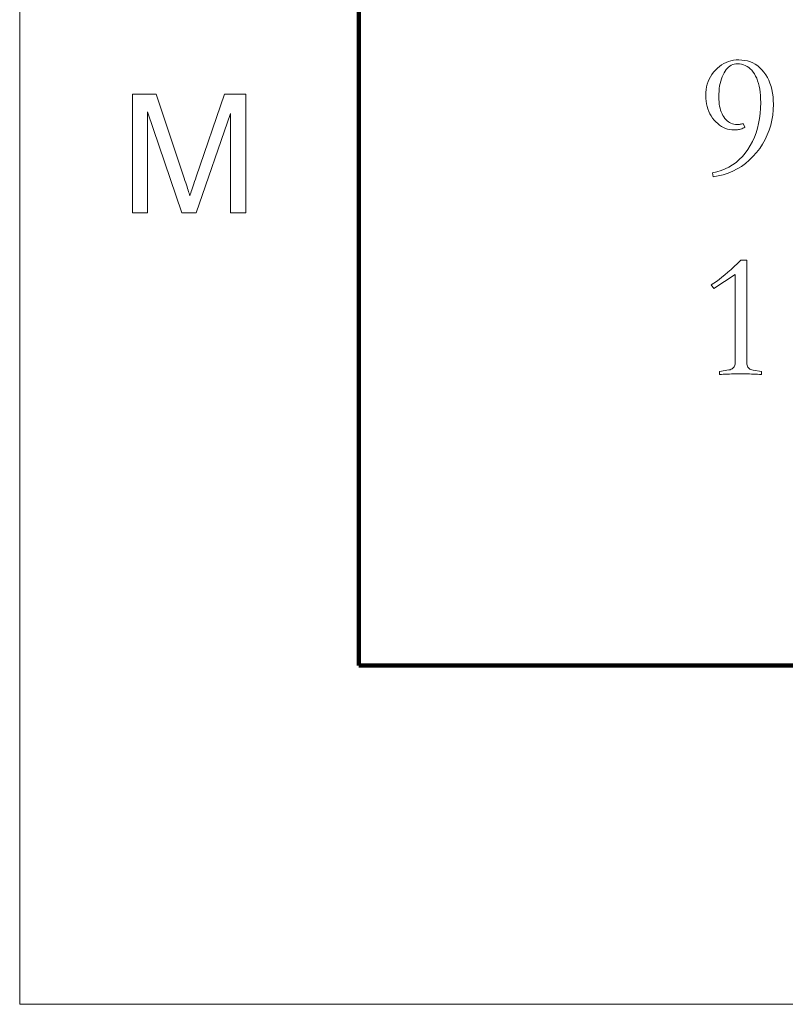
# Model space of a CAD drawing. Extents: x 0 to 1189, y 0 to 841.
# Tile 1 of 129: x 10 to 33, y 10 to 39. Entities that reach past the tile are written whole.
import ezdxf

# ---------------------------------------------------------------- set-up
doc = ezdxf.new("R2010")
doc.units = 0

msp = doc.modelspace()

# ---------------------------------------------------------------- linework, layer by layer
at = {"color": 7, "lineweight": 13}
for p, q in [((10, 831), (10, 10)), ((10, 10), (1179, 10))]:
    msp.add_line(p, q, dxfattribs=at)
at = {"color": 7, "lineweight": 100}
for p, q in [((20, 821), (20, 20)), ((20, 20), (1169, 20))]:
    msp.add_line(p, q, dxfattribs=at)
at = {"color": 7, "lineweight": 13}
for points in [[(31.383, 35.872), (31.353, 35.857), (31.323, 35.843), (31.293, 35.831), (31.262, 35.821), (31.231, 35.812), (31.2, 35.805), (31.168, 35.8), (31.136, 35.796), (31.104, 35.793), (31.072, 35.793), (31.005, 35.796), (30.94, 35.804), (30.877, 35.819), (30.815, 35.839), (30.756, 35.866), (30.698, 35.898), (30.641, 35.936), (30.587, 35.98), (30.534, 36.03), (30.483, 36.086), (30.435, 36.146), (30.393, 36.208), (30.355, 36.274), (30.323, 36.342), (30.295, 36.414), (30.272, 36.488), (30.255, 36.564), (30.242, 36.644), (30.235, 36.726), (30.232, 36.811), (30.235, 36.899), (30.244, 36.983), (30.258, 37.065), (30.278, 37.144), (30.304, 37.22), (30.335, 37.293), (30.372, 37.364), (30.415, 37.431), (30.463, 37.496), (30.517, 37.558), (30.576, 37.616), (30.636, 37.668), (30.699, 37.713), (30.765, 37.753), (30.833, 37.786), (30.903, 37.813), (30.976, 37.835), (31.051, 37.85), (31.129, 37.859), (31.209, 37.862), (31.299, 37.858), (31.385, 37.847), (31.468, 37.829), (31.548, 37.804), (31.623, 37.771), (31.695, 37.731), (31.764, 37.684), (31.829, 37.629), (31.89, 37.567), (31.948, 37.498), (32.001, 37.423), (32.049, 37.343), (32.091, 37.26), (32.127, 37.172), (32.158, 37.079), (32.183, 36.983), (32.203, 36.882), (32.217, 36.776), (32.225, 36.667), (32.228, 36.553), (32.223, 36.391), (32.208, 36.234), (32.183, 36.081), (32.148, 35.932), (32.103, 35.787), (32.048, 35.647), (31.983, 35.511), (31.908, 35.379), (31.824, 35.251), (31.729, 35.127), (31.626, 35.011), (31.518, 34.904), (31.404, 34.808), (31.285, 34.721), (31.159, 34.644), (31.029, 34.578), (30.892, 34.521), (30.75, 34.474), (30.602, 34.437), (30.449, 34.41), (30.428, 34.526), (30.559, 34.556), (30.684, 34.596), (30.803, 34.643), (30.917, 34.7), (31.025, 34.765), (31.127, 34.838), (31.223, 34.92), (31.313, 35.01), (31.397, 35.11), (31.475, 35.217), (31.547, 35.332), (31.611, 35.452), (31.668, 35.577), (31.717, 35.707), (31.759, 35.843), (31.793, 35.984), (31.819, 36.13), (31.838, 36.281), (31.849, 36.438), (31.853, 36.6), (31.851, 36.708), (31.846, 36.81), (31.836, 36.907), (31.823, 36.999), (31.807, 37.087), (31.786, 37.169), (31.762, 37.246), (31.735, 37.318), (31.703, 37.385), (31.668, 37.448), (31.63, 37.504), (31.589, 37.555), (31.545, 37.6), (31.499, 37.638), (31.45, 37.671), (31.399, 37.698), (31.345, 37.719), (31.288, 37.734), (31.229, 37.743), (31.167, 37.746), (31.119, 37.743), (31.073, 37.735), (31.029, 37.722), (30.987, 37.703), (30.946, 37.679), (30.908, 37.649), (30.871, 37.614), (30.836, 37.574), (30.802, 37.528), (30.771, 37.477), (30.742, 37.421), (30.716, 37.362), (30.693, 37.299), (30.673, 37.233), (30.656, 37.164), (30.642, 37.091), (30.631, 37.014), (30.624, 36.934), (30.619, 36.851), (30.618, 36.764), (30.619, 36.693), (30.624, 36.624), (30.631, 36.558), (30.641, 36.495), (30.655, 36.435), (30.671, 36.378), (30.69, 36.324), (30.712, 36.272), (30.737, 36.224), (30.765, 36.178), (30.796, 36.136), (30.828, 36.098), (30.863, 36.065), (30.899, 36.036), (30.937, 36.012), (30.977, 35.992), (31.019, 35.976), (31.063, 35.965), (31.108, 35.958), (31.156, 35.956), (31.173, 35.957), (31.19, 35.957), (31.208, 35.959), (31.225, 35.96), (31.243, 35.963), (31.261, 35.966), (31.28, 35.969), (31.298, 35.973), (31.317, 35.978), (31.336, 35.983)], [(13.326, 33.347), (13.326, 36.847), (14.024, 36.847), (14.852, 34.368), (14.874, 34.301), (14.895, 34.237), (14.915, 34.176), (14.934, 34.119), (14.951, 34.066), (14.967, 34.016), (14.982, 33.969), (14.996, 33.926), (15.008, 33.886), (15.019, 33.85), (15.032, 33.89), (15.046, 33.934), (15.061, 33.981), (15.078, 34.032), (15.095, 34.086), (15.115, 34.144), (15.135, 34.205), (15.157, 34.271), (15.181, 34.339), (15.205, 34.411), (16.043, 36.847), (16.666, 36.847), (16.666, 33.347), (16.22, 33.347), (16.22, 36.276), (15.203, 33.347), (14.785, 33.347), (13.773, 36.326), (13.773, 33.347)], [(31.874, 28.581), (31.818, 28.584), (31.762, 28.587), (31.703, 28.59), (31.643, 28.592), (31.582, 28.593), (31.52, 28.595), (31.456, 28.596), (31.391, 28.597), (31.324, 28.597), (31.256, 28.597), (31.188, 28.597), (31.122, 28.597), (31.057, 28.596), (30.993, 28.595), (30.93, 28.593), (30.869, 28.592), (30.81, 28.59), (30.751, 28.587), (30.694, 28.584), (30.639, 28.581), (30.639, 28.666), (30.913, 28.713), (30.948, 28.722), (30.98, 28.733), (31.008, 28.747), (31.032, 28.764), (31.052, 28.783), (31.068, 28.805), (31.081, 28.83), (31.091, 28.857), (31.096, 28.887), (31.098, 28.919), (31.098, 31.527), (30.47, 31.121), (30.396, 31.221), (30.47, 31.271), (30.548, 31.326), (30.628, 31.386), (30.711, 31.452), (30.797, 31.522), (30.886, 31.597), (30.978, 31.678), (31.073, 31.763), (31.171, 31.854), (31.272, 31.949), (31.446, 31.949), (31.446, 28.919), (31.448, 28.885), (31.454, 28.853), (31.463, 28.825), (31.476, 28.799), (31.493, 28.777), (31.513, 28.757), (31.537, 28.74), (31.565, 28.727), (31.596, 28.716), (31.631, 28.708), (31.874, 28.666)]]:
    msp.add_lwpolyline(points, close=True, dxfattribs=at)

doc.saveas('drawing.dxf')
